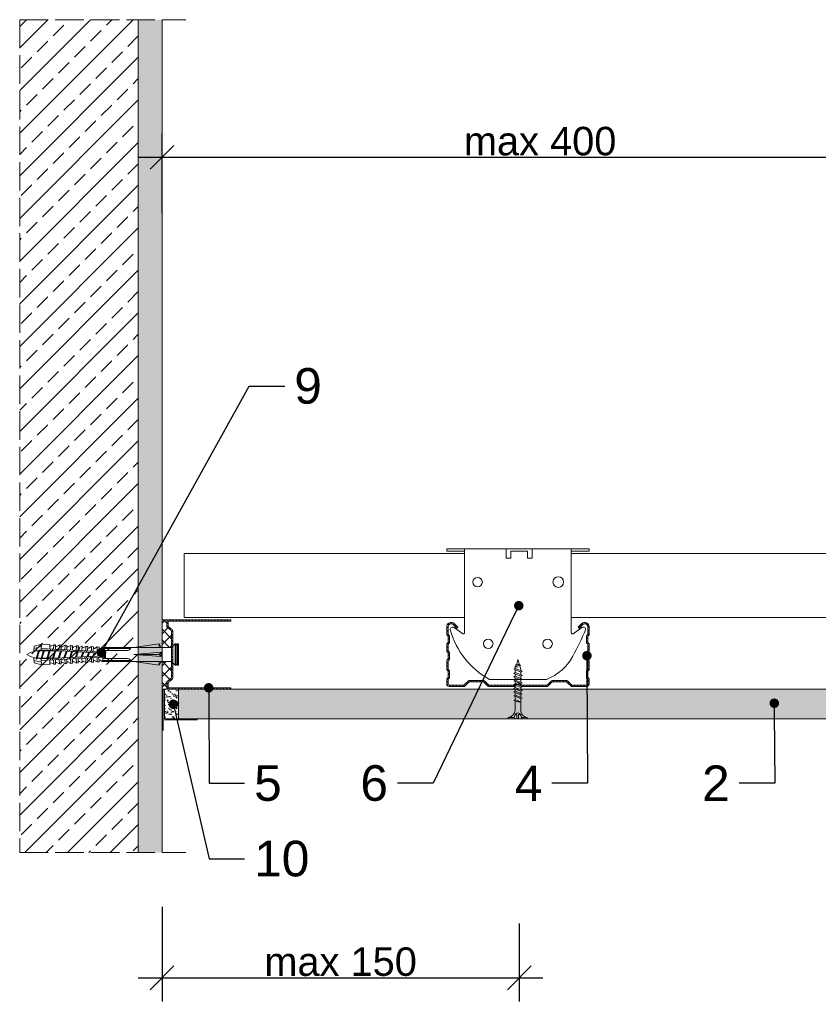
# Model space of a CAD drawing. Header units: millimetres. Extents: x -295 to 1938, y -1538 to -487.
# Tile 2 of 6: x -295 to 42, y -1021 to -606. Entities that reach past the tile are written whole.
import ezdxf
from ezdxf import colors
from ezdxf.entities.mleader import LeaderData, LeaderLine
from ezdxf.math import Vec2, Vec3

# ---------------------------------------------------------------- set-up
doc = ezdxf.new("R2010")
doc.units = ezdxf.units.MM
doc.linetypes.add('ACAD_ISO02W100', pattern=[15, 12, -3])
doc.layers.get('0').update_dxf_attribs({"lineweight": 5})
doc.layers.get('Defpoints').update_dxf_attribs({"lineweight": 9})
for name, color, linetype, lineweight in [('_RIGIPS AKCESORIA', 7, 'Continuous', 5), ('_RIGIPS G-K', 7, 'Continuous', 9), ('_RIGIPS PROFIL', 7, 'Continuous', 9), ('_RIGIPS PŁYTA', 7, 'Continuous', 9), ('KRESKOWANIE', 7, 'Continuous', 9), ('PRZERYWANA', 7, 'ACAD_ISO02W100', 9)]:
    doc.layers.add(name, color=color, linetype=linetype, lineweight=lineweight)
doc.styles.get("Standard").update_dxf_attribs({"font": 'arial.ttf'})
doc.dimstyles.new('Rigips', dxfattribs={"dimtxt": 12, "dimasz": 10, "dimexe": 10, "dimexo": 0.625, "dimtad": 1, "dimtxsty": 'Standard', "dimblk": 'OBLIQUE', "dimcen": 2.5, "dimdle": 10, "dimadec": 0, "dimazin": 0, "dimtfac": 1, "dimtmove": 0, "dimatfit": 3, "dimldrblk": 'DOT', "dimfxl": 1, "dimarcsym": 0})

# ---------------------------------------------------------------- blocks, each defined once
blk = doc.blocks.new('_Dot')
at = {"color": 0, "linetype": 'ByBlock', "lineweight": -2}
blk.add_line((-0.5, 0), (-1, 0), dxfattribs=at)
at = {"color": 0, "linetype": 'ByBlock', "const_width": 0.5}
blk.add_lwpolyline([(-0.25, 0, 1), (0.25, 0, 1)], format="xyb", close=True, dxfattribs=at)
blk = doc.blocks.new('TN 25')
at = {"layer": '_RIGIPS AKCESORIA'}
for p, q in [((0, -0.84), (0, 7.16)), ((0, 7.16), (0.46, 7.16)), ((0.46, 4.78), (0, 4.78)), ((0.46, 7.16), (0.46, 4.78)), ((1.77, 3.5), (1.77, 4.2)), ((3.02, 4.46), (8.47, 4.46)), ((7.12, 4.46), (7.12, 3.18)), ((8.03, 2.01), (7.12, 4.46)), ((8.47, 4.46), (8.79, 5)), ((9.61, 1.51), (8.47, 4.46)), ((8.79, 5), (9.93, 2.01)), ((9, 4.46), (10.1, 4.46)), ((10.1, 4.46), (10.41, 5)), ((11.23, 1.51), (10.1, 4.46)), ((10.41, 5), (11.56, 2.01)), ((10.62, 4.46), (11.67, 4.46)), ((11.67, 4.46), (11.99, 5)), ((12.81, 1.51), (11.67, 4.46)), ((11.99, 5), (13.14, 2.01)), ((12.2, 4.46), (13.21, 4.46)), ((13.21, 4.46), (13.52, 5)), ((14.34, 1.51), (13.21, 4.46)), ((13.52, 5), (14.67, 2.01)), ((13.73, 4.46), (14.8, 4.46)), ((14.8, 4.46), (15.12, 5)), ((15.94, 1.51), (14.8, 4.46)), ((15.12, 5), (16.26, 2.01)), ((15.33, 4.46), (16.42, 4.46)), ((16.42, 4.46), (16.73, 5)), ((17.55, 1.51), (16.42, 4.46)), ((16.73, 5), (17.88, 2.01)), ((16.94, 4.46), (17.99, 4.46)), ((17.99, 4.46), (18.31, 5)), ((19.13, 1.51), (17.99, 4.46)), ((18.31, 5), (19.45, 2.01)), ((18.52, 4.46), (19.68, 4.46)), ((19.68, 4.46), (20, 5)), ((20.82, 1.51), (19.68, 4.46)), ((20, 5), (21.14, 2.01)), ((20.21, 4.46), (20.7, 4.46)), ((20.7, 4.46), (22.28, 3.98)), ((22.28, 3.98), (22.56, 4.37)), ((22.56, 4.37), (23.03, 2.71)), ((0, 3.5), (1.77, 3.5)), ((0, 2.83), (1.77, 2.83)), ((0.46, 1.64), (0, 1.64)), ((0.46, -0.84), (0.46, 1.64)), ((1.77, 2.83), (1.77, 2.18)), ((7.49, 2.01), (3.55, 2.01)), ((7.12, 3.18), (7.65, 1.53)), ((7.65, 1.53), (8.03, 2.01)), ((9.41, 2.01), (8.03, 2.01)), ((9.93, 2.01), (9.61, 1.51)), ((11.04, 2.01), (9.93, 2.01)), ((11.56, 2.01), (11.23, 1.51)), ((12.61, 2.01), (11.56, 2.01)), ((13.14, 2.01), (12.81, 1.51)), ((14.15, 2.01), (13.14, 2.01)), ((14.67, 2.01), (14.34, 1.51)), ((15.74, 2.01), (14.67, 2.01)), ((16.26, 2.01), (15.94, 1.51)), ((17.36, 2.01), (16.26, 2.01)), ((17.88, 2.01), (17.55, 1.51)), ((18.93, 2.01), (17.88, 2.01)), ((19.45, 2.01), (19.13, 1.51)), ((19.45, 2.01), (20.62, 2.01)), ((21.14, 2.01), (20.82, 1.51)), ((21.14, 2.01), (21.81, 2.12)), ((21.85, 1.83), (21.67, 3.28)), ((21.67, 3.28), (22.14, 2.4)), ((22.14, 2.4), (21.85, 1.83)), ((22.7, 2.36), (22.14, 2.4)), ((22.7, 2.36), (22.28, 3.98)), ((23.03, 2.71), (22.7, 2.36)), ((22.71, 3.85), (25, 3.24)), ((25, 3.24), (23.03, 2.71)), ((0, -0.84), (0.46, -0.84))]:
    blk.add_line(p, q, dxfattribs=at)
for centre, major_axis, ratio, start_param, end_param in [((3.09, 7.67), (0.17, 3.2), 0.826134, 1.773653, 3.180586), ((-0.04, 0.9), (0, 3.93), 0.848176, -0.720942, -0.151112), ((3.37, -1.57), (0.28, 3.57), 0.832181, 0.035984, 1.430787), ((-2.73, 15.91), (0, 14.76), 0.848176, 3.399396, 3.475072), ((0.59, 4.62), (0, 2.81), 0.848176, 3.475072, 3.862535), ((1.66, 3.18), (0, 0.895), 0.848176, -1.552777, -0.720942), ((1.66, 3.18), (0, 0.895), 0.848176, 3.862535, 4.730408)]:
    blk.add_ellipse(centre, major_axis=major_axis, ratio=ratio, start_param=start_param, end_param=end_param, dxfattribs=at)
blk = doc.blocks.new('CD 60 ULTRASTIL')
h = blk.add_hatch()
h.set_pattern_fill('ANSI31', color=256, scale=0.3, style=0)
h.paths.add_polyline_path([(542.88, 684.5, -0.302776), (543.49, 684.5), (544.54, 683.79, 0.148069), (544.85, 683.7), (555.42, 683.7, 0.198912), (555.81, 683.86), (557.38, 685.44, -0.198912), (557.77, 685.6), (563.59, 685.6, -0.198912), (563.98, 685.44), (565.55, 683.86, 0.198912), (565.94, 683.7), (572.18, 683.7, 0.414214), (573.18, 684.7), (573.18, 686.74, 0.198912), (573.02, 687.12), (572.74, 687.4, -0.198912), (572.58, 687.79), (572.58, 689.87, -0.198912), (572.74, 690.26), (573.02, 690.54, 0.198912), (573.18, 690.93), (573.18, 694.47, 0.198912), (573.02, 694.86), (572.74, 695.14, -0.198912), (572.58, 695.53), (572.58, 697.61, -0.198912), (572.74, 698), (573.02, 698.28, 0.198912), (573.18, 698.67), (573.18, 701.47, 0.198912), (573.02, 701.86), (572.74, 702.14, -0.198912), (572.58, 702.53), (572.58, 704.61, -0.198912), (572.74, 705), (573.02, 705.28, 0.198912), (573.18, 705.67), (573.18, 708.9, 0.666128), (570.12, 710.18), (568.55, 708.63), (568.93, 708.24), (570.5, 709.79, -0.666128), (572.63, 708.9), (572.63, 705.9, -0.198912), (572.47, 705.51), (572.19, 705.23, 0.198912), (572.03, 704.84), (572.03, 702.3, 0.198912), (572.19, 701.91), (572.47, 701.63, -0.198912), (572.63, 701.25), (572.63, 698.9, -0.198912), (572.47, 698.51), (572.19, 698.23, 0.198912), (572.03, 697.84), (572.03, 695.3, 0.198912), (572.19, 694.91), (572.47, 694.63, -0.198912), (572.63, 694.25), (572.63, 691.16, -0.198912), (572.47, 690.77), (572.19, 690.49, 0.198912), (572.03, 690.1), (572.03, 687.56, 0.198912), (572.19, 687.17), (572.47, 686.9, -0.198912), (572.63, 686.51), (572.63, 684.7, -0.414214), (572.18, 684.25), (566.17, 684.25, -0.198912), (565.78, 684.41), (564.2, 685.99, 0.198912), (563.82, 686.15), (557.55, 686.15, 0.198912), (557.16, 685.99), (555.58, 684.41, -0.198912), (555.19, 684.25), (545.01, 684.25, -0.148069), (544.71, 684.34), (543.49, 685.16, 0.302776), (542.88, 685.16), (541.65, 684.34, -0.148069), (541.35, 684.25), (531.17, 684.25, -0.198912), (530.78, 684.41), (529.2, 685.99, 0.198912), (528.82, 686.15), (522.55, 686.15, 0.198912), (522.16, 685.99), (520.58, 684.41, -0.198912), (520.19, 684.25), (514.18, 684.25, -0.414214), (513.73, 684.7), (513.73, 686.51, -0.198912), (513.89, 686.9), (514.17, 687.17, 0.198912), (514.33, 687.56), (514.33, 690.1, 0.198912), (514.17, 690.49), (513.89, 690.77, -0.198912), (513.73, 691.16), (513.73, 694.25, -0.198912), (513.89, 694.63), (514.17, 694.91, 0.198912), (514.33, 695.3), (514.33, 697.84, 0.198912), (514.17, 698.23), (513.89, 698.51, -0.198912), (513.73, 698.9), (513.73, 701.25, -0.198912), (513.89, 701.63), (514.17, 701.91, 0.198912), (514.33, 702.3), (514.33, 704.84, 0.198912), (514.17, 705.23), (513.89, 705.51, -0.198912), (513.73, 705.9), (513.73, 708.9, -0.666128), (515.86, 709.79), (517.43, 708.24), (517.81, 708.63), (516.25, 710.18, 0.666128), (513.18, 708.9), (513.18, 705.67, 0.198912), (513.34, 705.28), (513.62, 705, -0.198912), (513.78, 704.61), (513.78, 702.53, -0.198912), (513.62, 702.14), (513.34, 701.86, 0.198912), (513.18, 701.47), (513.18, 698.67, 0.198912), (513.34, 698.28), (513.62, 698, -0.198912), (513.78, 697.61), (513.78, 695.53, -0.198912), (513.62, 695.14), (513.34, 694.86, 0.198912), (513.18, 694.47), (513.18, 690.93, 0.198912), (513.34, 690.54), (513.62, 690.26, -0.198912), (513.78, 689.87), (513.78, 687.79, -0.198912), (513.62, 687.4), (513.34, 687.12, 0.198912), (513.18, 686.74), (513.18, 684.7, 0.414214), (514.18, 683.7), (520.42, 683.7, 0.198912), (520.81, 683.86), (522.38, 685.44, -0.198912), (522.77, 685.6), (528.59, 685.6, -0.198912), (528.98, 685.44), (530.55, 683.86, 0.198912), (530.94, 683.7), (541.51, 683.7, 0.148069), (541.82, 683.79)])
for p, q in [((515.86, 709.79), (517.43, 708.24)), ((516.25, 710.18), (517.81, 708.63)), ((570.12, 710.18), (568.55, 708.63)), ((570.5, 709.79), (568.93, 708.24)), ((513.18, 708.9), (513.18, 705.67)), ((513.73, 708.9), (513.73, 705.9)), ((513.89, 705.51), (514.17, 705.23)), ((517.43, 708.24), (517.81, 708.63)), ((568.93, 708.24), (568.55, 708.63)), ((572.47, 705.51), (572.19, 705.23)), ((572.63, 708.9), (572.63, 705.9)), ((573.18, 708.9), (573.18, 705.67)), ((513.18, 698.67), (513.18, 701.47)), ((513.34, 705.28), (513.62, 705)), ((513.34, 701.86), (513.62, 702.14)), ((513.73, 698.9), (513.73, 701.25)), ((513.78, 704.61), (513.78, 702.53)), ((513.89, 701.63), (514.17, 701.91)), ((514.33, 704.84), (514.33, 702.3)), ((572.03, 704.84), (572.03, 702.3)), ((572.47, 701.63), (572.19, 701.91)), ((572.58, 704.61), (572.58, 702.53)), ((572.63, 698.9), (572.63, 701.25)), ((573.02, 705.28), (572.74, 705)), ((573.02, 701.86), (572.74, 702.14)), ((573.18, 698.67), (573.18, 701.47)), ((513.34, 698.28), (513.62, 698)), ((513.78, 697.61), (513.78, 695.53)), ((513.89, 698.51), (514.17, 698.23)), ((514.33, 697.84), (514.33, 695.3)), ((572.03, 697.84), (572.03, 695.3)), ((572.47, 698.51), (572.19, 698.23)), ((572.58, 697.61), (572.58, 695.53)), ((573.02, 698.28), (572.74, 698)), ((513.18, 694.47), (513.18, 690.93)), ((513.34, 694.86), (513.62, 695.14)), ((513.73, 694.25), (513.73, 691.16)), ((513.89, 694.63), (514.17, 694.91)), ((572.47, 694.63), (572.19, 694.91)), ((572.63, 694.25), (572.63, 691.16)), ((573.02, 694.86), (572.74, 695.14)), ((573.18, 694.47), (573.18, 690.93)), ((513.34, 690.54), (513.62, 690.26)), ((513.78, 689.87), (513.78, 687.79)), ((513.89, 690.77), (514.17, 690.49)), ((514.33, 690.1), (514.33, 687.56)), ((572.03, 690.1), (572.03, 687.56)), ((572.47, 690.77), (572.19, 690.49)), ((572.58, 689.87), (572.58, 687.79)), ((573.02, 690.54), (572.74, 690.26)), ((513.18, 686.74), (513.18, 684.7)), ((513.34, 687.12), (513.62, 687.4)), ((513.73, 686.51), (513.73, 684.7)), ((513.89, 686.9), (514.17, 687.17)), ((520.58, 684.41), (522.16, 685.99)), ((520.81, 683.86), (522.38, 685.44)), ((522.55, 686.15), (528.82, 686.15)), ((528.59, 685.6), (522.77, 685.6)), ((530.55, 683.86), (528.98, 685.44)), ((530.78, 684.41), (529.2, 685.99)), ((541.65, 684.34), (542.88, 685.16)), ((544.71, 684.34), (543.49, 685.16)), ((555.58, 684.41), (557.16, 685.99)), ((555.81, 683.86), (557.38, 685.44)), ((557.55, 686.15), (563.82, 686.15)), ((557.77, 685.6), (563.59, 685.6)), ((565.55, 683.86), (563.98, 685.44)), ((565.78, 684.41), (564.2, 685.99)), ((572.47, 686.9), (572.19, 687.17)), ((572.63, 686.51), (572.63, 684.7)), ((573.02, 687.12), (572.74, 687.4)), ((573.18, 686.74), (573.18, 684.7)), ((514.18, 684.25), (520.19, 684.25)), ((514.18, 683.7), (520.42, 683.7)), ((530.94, 683.7), (541.51, 683.7)), ((531.17, 684.25), (541.35, 684.25)), ((541.82, 683.79), (542.88, 684.5)), ((544.54, 683.79), (543.49, 684.5)), ((544.85, 683.7), (555.42, 683.7)), ((545.01, 684.25), (555.19, 684.25)), ((565.94, 683.7), (572.18, 683.7)), ((566.17, 684.25), (572.18, 684.25))]:
    blk.add_line(p, q)
for centre, radius, start, end in [((514.98, 708.9), 1.8, 45.3251, 180), ((514.98, 708.9), 1.25, 45.3251, 180), ((571.38, 708.9), 1.8, 360, 134.6749), ((571.38, 708.9), 1.25, 360, 134.6749), ((513.73, 705.67), 0.55, 180, 225), ((514.28, 705.9), 0.55, 180, 225), ((572.08, 705.9), 0.55, 315, 0), ((572.63, 705.67), 0.55, 315, 0), ((513.73, 701.47), 0.55, 135, 180), ((513.23, 704.61), 0.55, 0, 45), ((513.23, 702.53), 0.55, 315, 0), ((514.28, 701.25), 0.55, 135, 180), ((513.78, 704.84), 0.55, 0, 45), ((513.78, 702.3), 0.55, 315, 0), ((572.58, 704.84), 0.55, 135, 180), ((572.58, 702.3), 0.55, 180, 225), ((572.08, 701.25), 0.55, 0, 45), ((573.13, 704.61), 0.55, 135, 180), ((573.13, 702.53), 0.55, 180, 225), ((572.63, 701.47), 0.55, 0, 45), ((513.73, 698.67), 0.55, 180, 225), ((513.23, 697.61), 0.55, 360, 45), ((514.28, 698.9), 0.55, 180, 225), ((513.78, 697.84), 0.55, 0, 45), ((572.58, 697.84), 0.55, 135, 180), ((572.08, 698.9), 0.55, 315, 0), ((573.13, 697.61), 0.55, 135, 180), ((572.63, 698.67), 0.55, 315, 0), ((513.73, 694.47), 0.55, 135, 180), ((513.23, 695.53), 0.55, 315, 0), ((514.28, 694.25), 0.55, 135, 180), ((513.78, 695.3), 0.55, 315, 0), ((572.58, 695.3), 0.55, 180, 225), ((572.08, 694.25), 0.55, 0, 45), ((573.13, 695.53), 0.55, 180, 225), ((572.63, 694.47), 0.55, 0, 45), ((513.73, 690.93), 0.55, 180, 225), ((513.23, 689.87), 0.55, 0, 45), ((514.28, 691.16), 0.55, 180, 225), ((513.78, 690.1), 0.55, 360, 45), ((572.58, 690.1), 0.55, 135, 180), ((572.08, 691.16), 0.55, 315, 0), ((573.13, 689.87), 0.55, 135, 180), ((572.63, 690.93), 0.55, 315, 0), ((513.73, 686.74), 0.55, 135, 180), ((514.18, 684.7), 1, 180, 270), ((513.23, 687.79), 0.55, 315, 0), ((514.28, 686.51), 0.55, 135, 180), ((514.18, 684.7), 0.45, 180, 270), ((513.78, 687.56), 0.55, 315, 360), ((522.55, 685.6), 0.55, 90, 135), ((522.77, 685.05), 0.55, 90, 135), ((528.59, 685.05), 0.55, 45, 90), ((528.82, 685.6), 0.55, 45, 90), ((543.18, 684.7), 0.55, 56.3099, 123.6901), ((543.18, 684.04), 0.55, 56.3099, 123.6901), ((557.55, 685.6), 0.55, 90, 135), ((557.77, 685.05), 0.55, 90, 135), ((563.59, 685.05), 0.55, 45, 90), ((563.82, 685.6), 0.55, 45, 90), ((572.58, 687.56), 0.55, 180, 225), ((572.18, 684.7), 1, 270, 0), ((572.18, 684.7), 1, 270, 360), ((572.18, 684.7), 0.45, 270, 360), ((572.08, 686.51), 0.55, 360, 45), ((573.13, 687.79), 0.55, 180, 225), ((572.63, 686.74), 0.55, 360, 45), ((520.19, 684.8), 0.55, 270, 315), ((520.42, 684.25), 0.55, 270, 315), ((530.94, 684.25), 0.55, 225, 270), ((531.17, 684.8), 0.55, 225, 270), ((541.35, 684.8), 0.55, 270, 303.6901), ((541.51, 684.25), 0.55, 270, 303.6901), ((544.85, 684.25), 0.55, 236.3099, 270), ((545.01, 684.8), 0.55, 236.3099, 270), ((555.19, 684.8), 0.55, 270, 315), ((555.42, 684.25), 0.55, 270, 315), ((565.94, 684.25), 0.55, 225, 270), ((566.17, 684.8), 0.55, 225, 270)]:
    blk.add_arc(centre, radius, start, end)
blk = doc.blocks.new('Lacznik krzyzowy (widok2)')
at = {"layer": '_RIGIPS AKCESORIA'}
for p, q in [((94.8, 91.5, 218.36), (94.8, 90.5, 218.36)), ((94.8, 91.5, 218.36), (154.8, 91.5, 218.36)), ((102.3, 56.15, 218.36), (102.3, 91.5, 218.36)), ((119.8, 91.5, 218.36), (119.8, 87.5, 218.36)), ((130.8, 91.5, 218.36), (119.8, 91.5, 218.36)), ((130.85, 91.5, 218.36), (130.85, 87.5, 218.36)), ((147.3, 91.5, 218.36), (147.3, 56.15, 218.36)), ((154.8, 91.5, 218.36), (154.8, 90.5, 218.36)), ((94.8, 90.5, 218.36), (102.3, 90.5, 218.36)), ((119.8, 87.5, 218.36), (121.8, 87.5, 218.36)), ((121.8, 87.5, 218.36), (121.8, 90.5, 218.36)), ((121.8, 90.5, 218.36), (128.85, 90.5, 218.36)), ((128.85, 90.5, 218.36), (128.85, 87.5, 218.36)), ((128.85, 87.5, 218.36), (130.85, 87.5, 218.36)), ((154.8, 90.5, 218.36), (147.3, 90.5, 218.36)), ((97.87, 58.35, 218.36), (101.51, 55.74, 218.36)), ((148.09, 55.74, 218.36), (151.73, 58.35, 218.36)), ((136.8, 36.5, 218.36), (112.81, 36.5, 218.36))]:
    blk.add_line(p, q, dxfattribs=at)
for centre, radius in [((107.8, 77.5, 218.36), 2), ((141.8, 77.5, 218.36), 2.24), ((112.3, 51.5, 218.36), 2), ((137.3, 51.5, 218.36), 2)]:
    blk.add_circle(centre, radius, dxfattribs=at)
for centre, radius, start, end in [((97.29, 57.53, 218.36), 1, 122.1388, 189.8152), ((97.29, 57.53, 218.36), 1, 54.4623, 122.1388), ((152.32, 57.53, 218.36), 1, 350.1848, 125.5377), ((129.23, 66.45, 218.36), 34.16, 195.4351, 241.2658), ((101.8, 56.15, 218.36), 0.5, 234.4623, 0), ((147.8, 56.15, 218.36), 0.5, 180, 305.5377), ((20.47, 114.78, 218.36), 144.71, 331.7398, 336.6225), ((129.12, 56.49, 218.36), 21.41, 291.013, 331.4749)]:
    blk.add_arc(centre, radius, start, end, dxfattribs=at)
blk = doc.blocks.new('kolek rozprezny komplet 60')
for p, q in [((443.47, 219.95), (432.8, 218.45)), ((443.47, 218.45), (443.47, 219.95)), ((443.47, 219.95), (444.34, 218.45)), ((450.17, 219.95), (448.67, 218.45)), ((450.17, 219.95), (450.17, 210.95)), ((450.67, 219.95), (450.17, 219.95)), ((450.67, 219.95), (450.67, 210.95)), ((450.67, 219.35), (451.17, 219.95)), ((451.17, 219.95), (451.67, 219.95)), ((451.17, 219.95), (451.17, 210.95)), ((451.67, 219.95), (451.67, 210.95)), ((390.66, 217.01), (390.76, 218.91)), ((393.15, 216.88), (390.66, 217.01)), ((393.75, 218.75), (390.71, 217.96)), ((393.81, 219.85), (390.76, 218.91)), ((391.67, 216.95), (392.67, 216.95)), ((392.67, 216.95), (391.67, 213.95)), ((392.67, 216.95), (392.07, 213.95)), ((393.07, 216.95), (392.07, 213.95)), ((392.67, 216.95), (393.04, 217.45)), ((393.07, 216.95), (393.04, 217.45)), ((393.07, 216.95), (394.67, 216.95)), ((394.67, 216.95), (393.67, 213.95)), ((393.68, 217.35), (393.81, 219.85)), ((417.38, 216.11), (393.68, 217.35)), ((420.47, 216.55), (393.71, 217.95)), ((397.41, 219.66), (393.81, 219.85)), ((394.67, 216.95), (394.07, 213.95)), ((395.07, 216.95), (394.07, 213.95)), ((394.67, 216.95), (394.92, 217.29)), ((395.07, 216.95), (395.05, 217.28)), ((395.07, 216.95), (397.07, 216.95)), ((397.07, 216.95), (396.07, 213.95)), ((397.07, 216.95), (396.47, 213.95)), ((397.47, 216.95), (396.47, 213.95)), ((397.07, 216.95), (397.23, 217.17)), ((397.31, 217.76), (397.41, 219.66)), ((397.47, 216.95), (397.46, 217.16)), ((397.47, 216.95), (399.47, 216.95)), ((397.67, 217.14), (397.71, 217.74)), ((399, 219.58), (397.82, 218.98)), ((398.47, 217.1), (398.5, 217.7)), ((399.47, 216.95), (398.47, 213.95)), ((399.47, 216.95), (398.87, 213.95)), ((399.87, 216.95), (398.87, 213.95)), ((398.9, 217.68), (399, 219.58)), ((399.8, 219.54), (399, 219.58)), ((399.47, 216.95), (399.55, 217.05)), ((399.7, 217.64), (399.8, 219.54)), ((399.87, 216.95), (399.87, 217.03)), ((399.87, 216.95), (401.38, 216.95)), ((400.07, 217.02), (400.1, 217.62)), ((401.4, 219.45), (400.22, 218.85)), ((400.87, 216.98), (400.9, 217.58)), ((401.87, 216.92), (400.87, 213.95)), ((401.87, 216.92), (401.27, 213.95)), ((402.26, 216.9), (401.27, 213.95)), ((401.3, 217.56), (401.4, 219.45)), ((402.2, 219.41), (401.4, 219.45)), ((402.1, 217.51), (402.2, 219.41)), ((402.47, 216.89), (402.5, 217.49)), ((403.8, 219.33), (402.61, 218.72)), ((403.27, 216.85), (403.3, 217.45)), ((404.22, 216.8), (403.31, 214.05)), ((403.7, 217.43), (403.8, 219.33)), ((404.24, 216.8), (403.7, 214.07)), ((404.62, 216.78), (403.72, 214.07)), ((404.6, 219.29), (403.8, 219.33)), ((404.5, 217.39), (404.6, 219.29)), ((404.86, 216.77), (404.9, 217.37)), ((406.19, 219.2), (405.01, 218.6)), ((405.66, 216.73), (405.69, 217.32)), ((406.58, 216.68), (405.75, 214.18)), ((406.09, 217.3), (406.19, 219.2)), ((406.62, 216.68), (406.12, 214.2)), ((406.98, 216.66), (406.16, 214.2)), ((406.99, 219.16), (406.19, 219.2)), ((406.89, 217.26), (406.99, 219.16)), ((407.26, 216.64), (407.29, 217.24)), ((408.59, 219.08), (407.41, 218.47)), ((408.06, 216.6), (408.09, 217.2)), ((408.94, 216.55), (408.19, 214.31)), ((408.49, 217.18), (408.59, 219.08)), ((408.99, 216.55), (408.55, 214.33)), ((409.39, 219.03), (408.59, 219.08)), ((409.34, 216.53), (408.6, 214.33)), ((409.29, 217.14), (409.39, 219.03)), ((409.66, 216.52), (409.69, 217.12)), ((410.99, 218.95), (409.8, 218.35)), ((410.46, 216.47), (410.49, 217.07)), ((411.3, 216.43), (410.64, 214.44)), ((410.89, 217.05), (410.99, 218.95)), ((411.37, 216.43), (410.98, 214.45)), ((411.69, 216.41), (411.04, 214.46)), ((412.59, 218.87), (411.4, 218.26)), ((412.05, 216.39), (412.09, 216.99)), ((412.49, 216.97), (412.59, 218.87)), ((413.38, 218.82), (412.59, 218.87)), ((412.85, 216.35), (412.89, 216.95)), ((413.66, 216.31), (413.08, 214.56)), ((413.28, 216.93), (413.38, 218.82)), ((413.75, 216.3), (413.4, 214.58)), ((414.05, 216.29), (413.49, 214.58)), ((414.98, 218.74), (413.8, 218.14)), ((414.45, 216.27), (414.48, 216.86)), ((414.88, 216.84), (414.98, 218.74)), ((415.78, 218.7), (414.98, 218.74)), ((415.25, 216.22), (415.28, 216.82)), ((416.02, 216.18), (415.52, 214.69)), ((415.68, 216.8), (415.78, 218.7)), ((416.12, 216.18), (415.83, 214.71)), ((416.41, 216.16), (415.93, 214.71)), ((417.38, 218.62), (416.2, 218.01)), ((417.28, 216.72), (417.38, 218.62)), ((418.18, 218.57), (417.38, 218.62)), ((418.08, 216.68), (418.18, 218.57)), ((419.78, 218.49), (418.59, 217.89)), ((419.68, 216.59), (419.78, 218.49)), ((430.17, 217.15), (419.71, 217.15)), ((431.37, 217.95), (419.75, 217.95)), ((448.67, 218.45), (419.77, 218.45)), ((420.47, 217.15), (420.47, 213.75)), ((420.67, 217.15), (420.67, 213.75)), ((420.87, 217.15), (420.87, 213.75)), ((444.34, 216.37), (432.8, 215.45)), ((444.34, 216.37), (443.47, 215.45)), ((444.34, 214.53), (444.34, 216.37)), ((448.67, 218.45), (448.67, 212.45)), ((448.67, 216.95), (448.67, 213.95)), ((393.15, 214.02), (390.66, 213.89)), ((390.66, 213.89), (390.76, 211.99)), ((393.75, 212.15), (390.71, 212.94)), ((393.81, 211.05), (390.76, 211.99)), ((391.67, 213.95), (391.71, 213.45)), ((391.71, 213.45), (392.07, 213.95)), ((392.07, 213.95), (393.67, 213.95)), ((393.67, 213.95), (393.7, 213.55)), ((417.38, 214.79), (393.68, 213.55)), ((393.68, 213.55), (393.81, 211.05)), ((420.47, 214.35), (393.71, 212.95)), ((393.78, 213.55), (394.07, 213.95)), ((394.07, 213.95), (396.07, 213.95)), ((396.07, 213.95), (396.09, 213.67)), ((396.28, 213.68), (396.47, 213.95)), ((396.47, 213.95), (398.47, 213.95)), ((397.31, 213.14), (397.41, 211.24)), ((397.67, 213.76), (397.71, 213.16)), ((399, 211.32), (397.82, 211.93)), ((398.47, 213.95), (398.48, 213.8)), ((398.47, 213.8), (398.5, 213.2)), ((398.77, 213.81), (398.87, 213.95)), ((398.87, 213.95), (400.87, 213.95)), ((398.9, 213.22), (399, 211.32)), ((399.7, 213.26), (399.8, 211.36)), ((400.07, 213.88), (400.1, 213.28)), ((401.4, 211.45), (400.22, 212.05)), ((400.87, 213.95), (400.88, 213.92)), ((400.87, 213.92), (400.9, 213.32)), ((401.27, 213.95), (401.38, 213.95)), ((401.27, 213.94), (401.27, 213.95)), ((401.3, 213.35), (401.4, 211.45)), ((402.1, 213.39), (402.2, 211.49)), ((402.47, 214.01), (402.5, 213.41)), ((403.8, 211.57), (402.61, 212.18)), ((403.27, 214.05), (403.3, 213.45)), ((403.7, 213.47), (403.8, 211.57)), ((404.6, 211.62), (403.8, 211.57)), ((404.5, 213.51), (404.6, 211.62)), ((404.86, 214.13), (404.9, 213.53)), ((406.19, 211.7), (405.01, 212.3)), ((405.66, 214.17), (405.69, 213.58)), ((406.09, 213.6), (406.19, 211.7)), ((406.99, 211.74), (406.19, 211.7)), ((406.89, 213.64), (406.99, 211.74)), ((407.26, 214.26), (407.29, 213.66)), ((408.59, 211.82), (407.41, 212.43)), ((408.06, 214.3), (408.09, 213.7)), ((408.49, 213.72), (408.59, 211.82)), ((409.39, 211.87), (408.59, 211.82)), ((409.29, 213.76), (409.39, 211.87)), ((409.66, 214.38), (409.69, 213.79)), ((410.99, 211.95), (409.8, 212.55)), ((410.46, 214.43), (410.49, 213.83)), ((410.89, 213.85), (410.99, 211.95)), ((412.59, 212.03), (411.4, 212.64)), ((412.05, 214.51), (412.09, 213.91)), ((412.49, 213.93), (412.59, 212.03)), ((413.38, 212.08), (412.59, 212.03)), ((412.85, 214.55), (412.89, 213.95)), ((413.28, 213.97), (413.38, 212.08)), ((414.98, 212.16), (413.8, 212.76)), ((414.45, 214.64), (414.48, 214.04)), ((414.88, 214.06), (414.98, 212.16)), ((415.78, 212.2), (414.98, 212.16)), ((415.25, 214.68), (415.28, 214.08)), ((415.68, 214.1), (415.78, 212.2)), ((417.38, 212.29), (416.2, 212.89)), ((417.28, 214.18), (417.38, 212.29)), ((418.18, 212.33), (417.38, 212.29)), ((418.22, 215.58), (418.01, 214.95)), ((418.08, 214.22), (418.18, 212.33)), ((419.78, 212.41), (418.59, 213.01)), ((419.68, 214.31), (419.78, 212.41)), ((430.17, 213.75), (419.71, 213.75)), ((431.37, 212.95), (419.75, 212.95)), ((448.67, 212.45), (419.77, 212.45)), ((432.8, 215.45), (443.47, 215.45)), ((444.34, 214.53), (432.8, 215.45)), ((443.47, 210.95), (432.8, 212.45)), ((444.34, 214.53), (443.47, 215.45)), ((443.47, 212.45), (443.47, 210.95)), ((443.47, 210.95), (444.34, 212.45)), ((450.17, 210.95), (448.67, 212.45)), ((397.41, 211.24), (393.81, 211.05)), ((399.8, 211.36), (399, 211.32)), ((402.2, 211.49), (401.4, 211.45)), ((450.67, 210.95), (450.17, 210.95)), ((450.67, 211.55), (451.17, 210.95)), ((451.17, 210.95), (451.67, 210.95))]:
    blk.add_line(p, q)
for centre, radius, start, end in [((393.41, 206.24), 10.85, 99.2038, 121.9083), ((393.65, 216.85), 0.5, 87, 177), ((397.68, 219.24), 0.3, 177, 297), ((400.08, 219.12), 0.3, 177, 297), ((402.48, 218.99), 0.3, 177, 297), ((404.87, 218.87), 0.3, 177, 297), ((407.27, 218.74), 0.3, 177, 297), ((409.67, 218.61), 0.3, 177, 297), ((411.27, 218.53), 0.3, 177, 297), ((413.66, 218.41), 0.3, 177, 297), ((416.06, 218.28), 0.3, 177, 297), ((417.55, 215.45), 0.682, 255.8604, 104.1386), ((418.46, 218.15), 0.3, 177, 297), ((422.67, 216.95), 1, 90, 168.463), ((430.17, 218.45), 1.3, 270, 0), ((393.41, 224.66), 10.85, 238.0917, 260.7962), ((393.65, 214.05), 0.5, 183, 273), ((397.68, 211.66), 0.3, 63, 183), ((400.08, 211.78), 0.3, 63, 183), ((402.48, 211.91), 0.3, 63, 183), ((404.87, 212.03), 0.3, 63, 183), ((407.27, 212.16), 0.3, 63, 183), ((409.67, 212.29), 0.3, 63, 183), ((411.27, 212.37), 0.3, 63, 183), ((413.66, 212.5), 0.3, 63, 183), ((416.06, 212.62), 0.3, 63, 183), ((418.46, 212.75), 0.3, 63, 183), ((422.67, 213.95), 1, 191.537, 270), ((430.17, 212.45), 1.3, 0, 90)]:
    blk.add_arc(centre, radius, start, end)
blk = doc.blocks.new('UD 30 ULTRASTIL')
h = blk.add_hatch()
h.set_pattern_fill('ANSI31', color=256, scale=0.3, style=0)
h.paths.add_polyline_path([(684.71, 712.9), (658.51, 712.9, 0.414214), (657.71, 712.1), (657.71, 710.25, 0.236068), (658.03, 709.61), (659.39, 708.59, -0.236068), (659.71, 707.95), (659.71, 688.65, -0.236068), (659.39, 688.01), (658.03, 686.99, 0.236068), (657.71, 686.35), (657.71, 684.5, 0.414214), (658.51, 683.7), (684.71, 683.7), (684.71, 684.25), (658.51, 684.25, -0.414214), (658.26, 684.5), (658.26, 686.35, -0.236068), (658.36, 686.55), (659.72, 687.57, 0.236068), (660.26, 688.65), (660.26, 707.95, 0.236068), (659.72, 709.03), (658.36, 710.05, -0.236068), (658.26, 710.25), (658.26, 712.1, -0.414214), (658.51, 712.35), (684.71, 712.35)])
for p, q in [((657.71, 712.1), (657.71, 710.25)), ((659.39, 708.59), (658.03, 709.61)), ((658.26, 712.1), (658.26, 710.25)), ((659.72, 709.03), (658.36, 710.05)), ((684.71, 712.9), (658.51, 712.9)), ((684.71, 712.35), (658.51, 712.35)), ((684.71, 712.35), (684.71, 712.9)), ((659.71, 707.95), (659.71, 688.65)), ((660.26, 707.95), (660.26, 688.65)), ((657.71, 686.35), (657.71, 684.5)), ((659.39, 688.01), (658.03, 686.99)), ((658.26, 686.35), (658.26, 684.5)), ((659.72, 687.57), (658.36, 686.55)), ((684.71, 684.25), (658.51, 684.25)), ((684.71, 683.7), (658.51, 683.7)), ((684.71, 683.7), (684.71, 684.25))]:
    blk.add_line(p, q)
for centre, radius, start, end in [((658.51, 712.1), 0.8, 90, 180), ((658.51, 710.25), 0.8, 180, 233.1301), ((658.51, 712.1), 0.25, 90, 180), ((658.51, 710.25), 0.25, 180, 233.1301), ((658.91, 707.95), 0.8, 0, 53.1301), ((658.91, 707.95), 1.35, 0, 53.1301), ((658.51, 686.35), 0.8, 126.8699, 180), ((658.51, 686.35), 0.25, 126.8699, 180), ((658.91, 688.65), 0.8, 306.8699, 0), ((658.91, 688.65), 1.35, 306.8699, 0), ((658.51, 684.5), 0.8, 180, 270), ((658.51, 684.5), 0.25, 180, 270)]:
    blk.add_arc(centre, radius, start, end)
blk = doc.blocks.new('_Oblique')
at = {"color": 0, "linetype": 'ByBlock', "lineweight": -2}
blk.add_line((-0.5, -0.5), (0.5, 0.5), dxfattribs=at)
blk = doc.blocks.new('*D30')
at = {"layer": '_RIGIPS PŁYTA', "color": 0, "lineweight": -2, "transparency": 16777216}
for p, q in [((-234.63, -687.4), (-234.63, -653.78)), ((84.07, -671.35), (84.07, -653.78)), ((-244.63, -663.78), (94.07, -663.78))]:
    blk.add_line(p, q, dxfattribs=at)
at = {"layer": 'Defpoints', "color": 0, "transparency": 16777216}
for p in [(84.07, -663.78), (84.07, -671.97), (-234.63, -688.02)]:
    blk.add_point(p, dxfattribs=at)
at = {"layer": '_RIGIPS PŁYTA', "color": 0, "lineweight": -2, "transparency": 16777216, "xscale": 10, "yscale": 10, "zscale": 10, "rotation": 180}
blk.add_blockref('_Oblique', (-234.63, -663.78), dxfattribs=at)
at = {"layer": '_RIGIPS PŁYTA', "color": 0, "lineweight": -2, "transparency": 16777216, "xscale": 10, "yscale": 10, "zscale": 10}
blk.add_blockref('_Oblique', (84.07, -663.78), dxfattribs=at)
at = {"layer": '_RIGIPS PŁYTA', "color": 0, "transparency": 16777216, "insert": (-75.28, -657.03), "char_height": 12, "attachment_point": 5}
blk.add_mtext('max 400', dxfattribs=at)
blk = doc.blocks.new('*D32')
at = {"layer": '_RIGIPS PŁYTA', "color": 0, "lineweight": -2, "transparency": 16777216}
for p, q in [((-234.63, -979.62), (-234.63, -1019.55)), ((-84.1, -986.65), (-84.1, -1019.55)), ((-244.63, -1009.55), (-74.1, -1009.55))]:
    blk.add_line(p, q, dxfattribs=at)
at = {"layer": 'Defpoints', "color": 0, "transparency": 16777216}
for p in [(-234.63, -979), (-84.1, -986.03), (-84.1, -1009.55)]:
    blk.add_point(p, dxfattribs=at)
at = {"layer": '_RIGIPS PŁYTA', "color": 0, "lineweight": -2, "transparency": 16777216, "xscale": 10, "yscale": 10, "zscale": 10, "rotation": 180}
blk.add_blockref('_Oblique', (-234.63, -1009.55), dxfattribs=at)
at = {"layer": '_RIGIPS PŁYTA', "color": 0, "lineweight": -2, "transparency": 16777216, "xscale": 10, "yscale": 10, "zscale": 10}
blk.add_blockref('_Oblique', (-84.1, -1009.55), dxfattribs=at)
at = {"layer": '_RIGIPS PŁYTA', "color": 0, "transparency": 16777216, "insert": (-159.37, -1002.8), "char_height": 12, "attachment_point": 5}
blk.add_mtext('max 150', dxfattribs=at)

msp = doc.modelspace()

# ---------------------------------------------------------------- hatches: boundary and pattern name
at = {"layer": '_RIGIPS G-K'}
h = msp.add_hatch(dxfattribs=at)
h.set_pattern_fill('ANSI37', color=256)
h.set_pattern_definition([(45, (-1627.834, -2459.8653), (-2.245064, 2.245064), []), (135, (-1627.834, -2459.8653), (-2.245064, -2.245064), [])])
h.paths.add_polyline_path([(-230.629, -863.629, 0.236068), (-230.949, -862.989), (-232.309, -861.969, -0.236068), (-232.629, -861.329), (-232.629, -859.479, -0.4142136), (-231.829, -858.679), (-234.629, -858.679), (-234.629, -870.279), (-230.629, -870.279)])
h.paths.add_polyline_path([(-230.629, -876.279), (-234.629, -876.279), (-234.629, -887.879), (-231.829, -887.879, -0.4142136), (-232.629, -887.079), (-232.629, -885.229, -0.236068), (-232.309, -884.589), (-230.949, -883.569, 0.236068), (-230.629, -882.929)])
h = msp.add_hatch(dxfattribs=at)
h.set_pattern_fill('DOTS', color=256, angle=45, style=0)
h.set_pattern_definition([(45, (-1627.8341, -1524.2533), (-0.561266, 1.683798), [0, -1.5875])])
h.paths.add_polyline_path([(165.27, -887.873), (-205.629, -887.878), (-205.629, -887.879), (-227.629, -887.879), (-227.629, -900.36), (124.177, -900.36, 0.6936892), (124.977, -899.873, -0.1989124), (125.124, -899.52), (124.283, -900.36), (206.257, -900.36), (205.77, -899.873), (165.77, -899.373, -0.4142136), (165.27, -898.873, -0.4142136), (164.77, -899.373), (125.477, -899.373, 1.0420108), (124.563, -899.873, -0.1989124), (124.417, -900.227), (125.27, -899.373), (164.77, -899.373, 0.4142136), (165.27, -898.873)])
at = {"layer": 'KRESKOWANIE'}
h = msp.add_hatch(dxfattribs=at)
h.set_pattern_fill('ANSI33', color=256, scale=2, angle=180, style=0)
h.set_pattern_definition([(225, (-2289.833, -2235.744), (8.980256, -8.980256), []), (225, (-2298.813, -2235.744), (8.980256, -8.980256), [6.35, -3.175])])
h.paths.add_polyline_path([(-244.629, -605.792), (-294.629, -605.792), (-294.629, -956.792), (-244.629, -956.792)])
h = msp.add_hatch(dxfattribs=at)
h.set_pattern_fill('AR-SAND', color=256, scale=0.1, style=0)
h.set_pattern_definition([(37.5, (-2289.8328, -2235.7436), (-0.160003, 4.8941324), [0, -3.8608, 0, -4.318, 0, -4.1275]), (7.5, (-2289.833, -2235.7436), (4.495233, 7.168251), [0, -2.0828, 0, -3.4798, 0, -1.3335]), (327.5, (-2292.957, -2235.7436), (7.909924, 0.014372), [0, -1.27, 0, -4.572, 0, -5.969]), (317.5, (-2292.957, -2235.7436), (7.635565, 2.229293), [0, -0.635, 0, -2.9972, 0, -3.429])])
h.paths.add_polyline_path([(-234.629, -605.792), (-244.629, -605.792), (-244.629, -956.792), (-234.629, -956.792)])
h = msp.add_hatch(dxfattribs=at)
h.set_pattern_fill('AR-SAND', color=256, scale=0.05, style=0)
h.set_pattern_definition([(37.5, (-1627.8341, -2426.354), (-0.0800016, 2.4470662), [0, -1.9304, 0, -2.159, 0, -2.06375]), (7.5, (-1627.834, -2426.354), (2.2476164, 3.5841255), [0, -1.0414, 0, -1.7399, 0, -0.66675]), (327.5, (-1629.3962, -2426.354), (3.9549619, 0.007186), [0, -0.635, 0, -2.286, 0, -2.9845]), (317.5, (-1629.3962, -2426.354), (3.817782, 1.1146466), [0, -0.3175, 0, -1.4986, 0, -1.7145])])
h.paths.add_polyline_path([(-227.629, -887.879), (-231.829, -887.879), (-233.629, -887.879), (-233.629, -900.36), (-227.629, -900.36)])

# ---------------------------------------------------------------- linework, layer by layer
for p, q in [((-244.629, -605.792), (-244.629, -956.792)), ((-234.629, -605.792), (-234.629, -956.792))]:
    msp.add_line(p, q)
at = {"layer": '_RIGIPS G-K'}
for p, q in [((378.565, -887.871), (-234.629, -887.879)), ((378.565, -900.36), (-233.629, -900.36)), ((-219.629, -900.86), (-233.629, -900.86))]:
    msp.add_line(p, q, dxfattribs=at)
at = {"layer": '_RIGIPS PROFIL'}
for p, q in [((-107.129, -830.765), (-225.247, -830.765)), ((-225.247, -830.765), (-225.247, -857.765)), ((142.77, -830.765), (-62.129, -830.765)), ((-107.129, -857.765), (-225.247, -857.765)), ((142.77, -857.765), (-62.129, -857.765))]:
    msp.add_line(p, q, dxfattribs=at)
at = {"layer": '_RIGIPS PŁYTA'}
for p, q in [((-234.129, -905.36), (-234.129, -887.879)), ((-233.629, -900.36), (-233.629, -887.879)), ((-227.629, -900.36), (-227.629, -887.879))]:
    msp.add_line(p, q, dxfattribs=at)
at = {"layer": 'KRESKOWANIE'}
msp.add_line((-231.829, -858.679), (-234.629, -858.679), dxfattribs=at)
at = {"layer": 'PRZERYWANA'}
for p, q in [((-294.629, -605.792), (-294.629, -956.792)), ((-294.629, -605.792), (-224.629, -605.792)), ((-294.629, -956.792), (-224.629, -956.792))]:
    msp.add_line(p, q, dxfattribs=at)

# ---------------------------------------------------------------- block references
for name, p in [('UD 30 ULTRASTIL', (-890.344, -1571.58)), ('CD 60 ULTRASTIL', (-627.81, -1570.462)), ('kolek rozprezny komplet 60', (-679.304, -1088.729))]:
    msp.add_blockref(name, p)
at = {"layer": '_RIGIPS AKCESORIA', "xscale": -1, "rotation": 270}
msp.add_blockref('TN 25', (-87.873, -900.36), dxfattribs=at)
at = {"layer": '_RIGIPS PROFIL'}
msp.add_blockref('Lacznik krzyzowy (widok2)', (-209.43, -920.264, -218.356), dxfattribs=at)

# ---------------------------------------------------------------- dimensions: what is measured, and where the dimension line sits
at = {"layer": '_RIGIPS PŁYTA'}
for base, p1, p2, text, picture, middle in [((84.073, -663.781), (-234.629, -688.023), (84.073, -671.973), 'max 400', '*D30', (-75.278, -657.029)), ((-84.103, -1009.552), (-234.629, -978.999), (-84.103, -986.027), 'max 150', '*D32', (-159.366, -1002.8))]:
    dim = msp.add_linear_dim(base=base, p1=p1, p2=p2, text=text, dimstyle='Rigips', dxfattribs=at)
    dim.commit()
    dim.dimension.update_dxf_attribs({"geometry": picture, "text_midpoint": middle})

# ---------------------------------------------------------------- leaders
at = {"layer": '_RIGIPS G-K'}
ml = msp.add_multileader_mtext('Standard', dxfattribs=at)
ml.set_content('9', color=256)
ml.set_leader_properties()
ml.set_arrow_properties(name='DOT')
ml.build(insert=Vec2(0, 0))
ml.multileader.update_dxf_attribs({"dogleg_length": 15})
ctx = ml.context
ctx.base_point, ctx.char_height, ctx.landing_gap_size, ctx.plane_origin = Vec3(-182.911, -760.227), 15, 4, Vec3(-232.908, -700.593)
notes = []
notes.append((ctx, [(0, (1, 1, 0), (-197.911, -760.227), (1, 0), 15, [(0, [(-260.147, -872.505)], 0, [])])]))
ctx.mtext.insert, ctx.mtext.flow_direction = Vec3(-178.911, -752.599), 5
ml = msp.add_multileader_mtext('Standard', dxfattribs=at)
ml.set_content('6', color=256)
ml.set_leader_properties()
ml.set_arrow_properties(name='DOT')
ml.build(insert=Vec2(0, 0))
ml.multileader.update_dxf_attribs({"dogleg_length": 15})
ctx = ml.context
ctx.base_point, ctx.char_height, ctx.landing_gap_size, ctx.plane_origin = Vec3(-153.295, -927.572), 15, 4, Vec3(-155.707, -796.963)
ctx.text_align_type = 2
notes.append((ctx, [(1, (1, 1, 0), (-120.39, -927.572), (-1, 0), 15, [(0, [(-84.281, -852.719)], 0, [])])]))
ctx.mtext.insert, ctx.mtext.alignment, ctx.mtext.flow_direction = Vec3(-139.39, -919.944), 3, 5
ml = msp.add_multileader_mtext('Standard', dxfattribs=at)
ml.set_content('4', color=256)
ml.set_leader_properties()
ml.set_arrow_properties(name='DOT')
ml.build(insert=Vec2(0, 0))
ml.multileader.update_dxf_attribs({"dogleg_length": 15})
ctx = ml.context
ctx.base_point, ctx.char_height, ctx.landing_gap_size, ctx.plane_origin = Vec3(-88.717, -927.572), 15, 4, Vec3(-90.658, -796.963)
ctx.text_align_type = 2
notes.append((ctx, [(1, (1, 1, 0), (-55.342, -927.572), (-1, 0), 15, [(0, [(-55.553, -873.787)], 0, [])])]))
ctx.mtext.insert, ctx.mtext.alignment, ctx.mtext.flow_direction = Vec3(-74.342, -920.072), 3, 5
ml = msp.add_multileader_mtext('Standard', dxfattribs=at)
ml.set_content('5', color=256)
ml.set_leader_properties()
ml.set_arrow_properties(name='DOT')
ml.build(insert=Vec2(0, 0))
ml.multileader.update_dxf_attribs({"dogleg_length": 15})
ctx = ml.context
ctx.base_point, ctx.char_height, ctx.landing_gap_size, ctx.plane_origin = Vec3(-199.832, -927.572), 15, 4, Vec3(-249.828, -796.963)
notes.append((ctx, [(0, (1, 1, 0), (-214.832, -927.572), (1, 0), 15, [(0, [(-214.982, -887.329)], 0, [])])]))
ctx.mtext.insert, ctx.mtext.flow_direction = Vec3(-195.832, -919.944), 5
ml = msp.add_multileader_mtext('Standard', dxfattribs=at)
ml.set_content('2', color=256)
ml.set_leader_properties()
ml.set_arrow_properties(name='DOT')
ml.build(insert=Vec2(0, 0))
ml.multileader.update_dxf_attribs({"dogleg_length": 15})
ctx = ml.context
ctx.base_point, ctx.char_height, ctx.landing_gap_size, ctx.plane_origin = Vec3(-9.32, -927.572), 15, 4, Vec3(-11.701, -796.963)
ctx.text_align_type = 2
notes.append((ctx, [(1, (1, 1, 0), (23.615, -927.572), (-1, 0), 15, [(0, [(23.404, -893.823)], 0, [])])]))
ctx.mtext.insert, ctx.mtext.alignment, ctx.mtext.flow_direction = Vec3(4.615, -920.072), 3, 5
ml = msp.add_multileader_mtext('Standard', dxfattribs=at)
ml.set_content('10', color=256)
ml.set_leader_properties()
ml.set_arrow_properties(name='DOT')
ml.build(insert=Vec2(0, 0))
ml.multileader.update_dxf_attribs({"dogleg_length": 15})
ctx = ml.context
ctx.base_point, ctx.char_height, ctx.landing_gap_size, ctx.plane_origin = Vec3(-199.832, -959.41), 15, 4, Vec3(-249.828, -828.802)
notes.append((ctx, [(0, (1, 1, 0), (-214.832, -959.41), (1, 0), 15, [(0, [(-229.846, -894.252)], 0, [])])]))
ctx.mtext.insert, ctx.mtext.flow_direction = Vec3(-195.832, -951.782), 5
for ctx, leaders in notes:
    for number, flags, end, landing, length, lines in leaders:
        leader = LeaderData()
        leader.index, (leader.has_last_leader_line, leader.has_dogleg_vector, leader.attachment_direction) = number, flags
        leader.last_leader_point, leader.dogleg_vector, leader.dogleg_length = Vec3(end), Vec3(landing), length
        for number, points, colour, breaks in lines:
            line = LeaderLine()
            line.index, line.vertices, line.color, line.breaks = number, Vec3.list(points), colors.encode_raw_color(colour), breaks
            leader.lines.append(line)
        ctx.leaders.append(leader)

doc.saveas('drawing.dxf')
